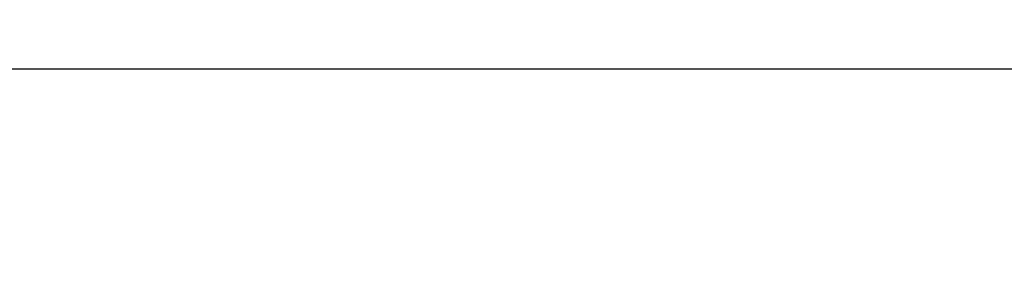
# Model space of a CAD drawing. Header units: millimetres. Extents: x 6807 to 7919, y 15387 to 15883.
# Tile 81 of 120: x 7446 to 7513, y 15704 to 15722. Entities that reach past the tile are written whole.
import ezdxf

# ---------------------------------------------------------------- set-up
doc = ezdxf.new("R2010")
doc.units = ezdxf.units.MM
doc.header["$LTSCALE"] = 10
doc.layers.add('PS_DIM', color=4, linetype='Continuous', lineweight=13)
doc.styles.add('simplex', font='simplex.shx', dxfattribs={"width": 0.75})
doc.dimstyles.new('1_100_PRZ', dxfattribs={"dimtxt": 2, "dimasz": 1, "dimexe": 2, "dimexo": 5, "dimgap": 1, "dimtad": 1, "dimdec": 0, "dimlfac": 100, "dimtxsty": 'simplex', "dimblk": 'dimznak', "dimcen": 2, "dimse1": 1, "dimse2": 1, "dimclrd": 256, "dimclrt": 7, "dimadec": 1, "dimazin": 0, "dimtfac": 1, "dimtdec": 0, "dimtix": 1, "dimtmove": 2, "dimatfit": 3, "dimldrblk": 'dim-grot', "dimfxl": 1, "dimarcsym": 0})

# ---------------------------------------------------------------- blocks, each defined once
blk = doc.blocks.new('dim-grot')
blk.add_hatch(color=256).paths.add_polyline_path([(0, 0), (-2, 0.5), (-2, -0.5)])
blk.add_lwpolyline([(0, 0), (-2, 0.5), (-2, -0.5), (0, 0)])
blk = doc.blocks.new('dimznak')
at = {"color": 0}
for points in [[(0, 2), (0, -2)], [(-2, 0), (2, 0)]]:
    blk.add_lwpolyline(points, dxfattribs=at)
at = {"color": 2}
blk.add_lwpolyline([(1, 1), (-1, -1)], dxfattribs=at)

msp = doc.modelspace()

# ---------------------------------------------------------------- dimensions: what is measured, and where the dimension line sits
at = {"layer": 'PS_DIM'}
msp.add_linear_dim(base=(7624.422, 15718.507), p1=(7425.922, 15707.316, -0.807), p2=(7624.422, 15703.707, -0.807), dimstyle='1_100_PRZ', dxfattribs=at).render()

doc.saveas('drawing.dxf')
